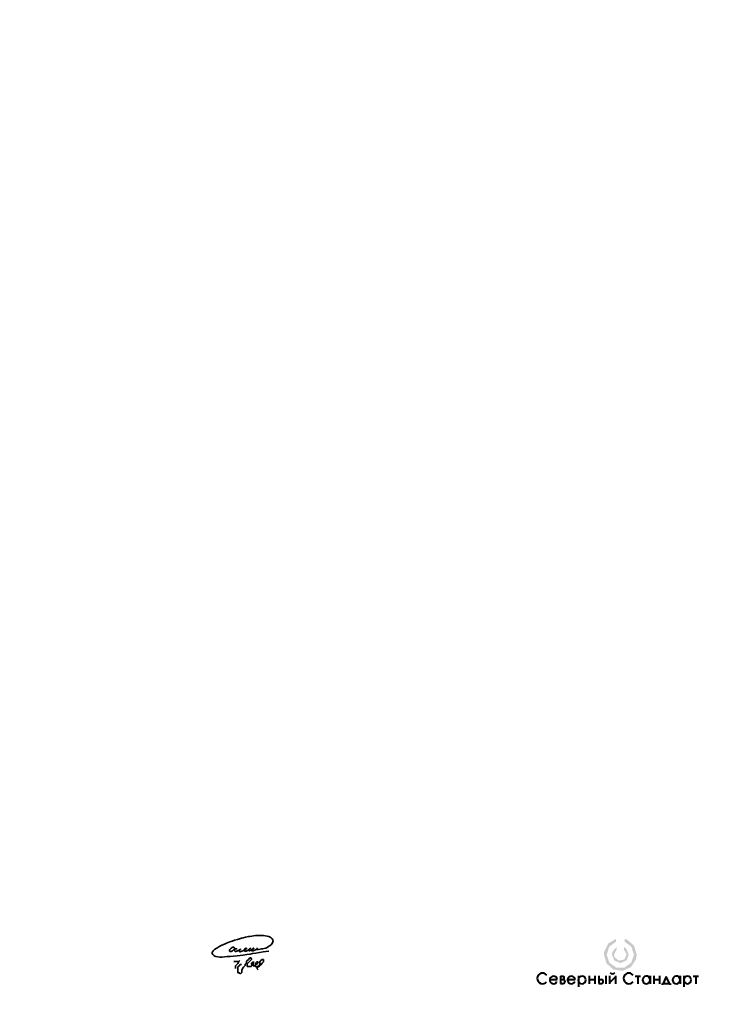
# Model space of a CAD drawing. Header units: millimetres. Extents: x 0 to 210, y 0 to 297.
import ezdxf

# ---------------------------------------------------------------- set-up
doc = ezdxf.new("R2010")
doc.units = ezdxf.units.MM
doc.linetypes.add('K5LT32768', pattern=[0])
doc.linetypes.add('K5LT_BASIC', pattern=[0])
doc.layers.add('Подписи', color=7, linetype='Continuous')
doc.layers.add('Системный слой', color=7, linetype='Continuous')
doc.layers.get('Подписи').off()

# ---------------------------------------------------------------- blocks, each defined once
blk = doc.blocks.new('U2')
at = {"layer": 'Системный слой', "true_color": 0xff00ff}
blk.add_hatch(color=6, dxfattribs=at).paths.add_polyline_path([(182.3465440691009, 19.77015831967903), (182.3465440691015, 18.88326721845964), (184.3872385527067, 17.38907163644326), (185.1621402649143, 14.99097484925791), (184.3816612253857, 12.58516794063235), (182.337502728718, 11.0957148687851), (179.8082694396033, 11.08993715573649), (177.7573273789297, 12.57003548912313), (176.9658650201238, 14.97225149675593), (176.9658222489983, 14.9909748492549), (177.746301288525, 17.39678175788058), (179.7904597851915, 18.88623482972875), (179.7979544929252, 18.88867718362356), (179.7979544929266, 19.77456536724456), (177.414839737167, 18.3330293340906), (176.1878081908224, 15.83269822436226), (176.1156924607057, 14.99097484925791), (176.8995252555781, 12.31836035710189), (179.0026978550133, 10.49245589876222), (181.7589049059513, 10.09172560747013), (184.2949534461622, 11.24312470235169), (185.807398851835, 13.5818788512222), (186.0122700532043, 14.99097484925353), (185.228437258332, 17.66358934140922), (183.1252646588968, 19.48949379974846)])
at = {"layer": 'Системный слой', "true_color": 0x0000ff}
blk.add_hatch(color=5, dxfattribs=at).paths.add_polyline_path([(182.1270530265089, 17.30597828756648), (182.1270530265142, 16.55705984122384), (182.9518388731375, 15.12785950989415), (182.9567949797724, 14.99097484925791), (182.237525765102, 13.50586977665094), (180.6263627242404, 13.14944455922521), (179.3477897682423, 14.19258236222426), (179.1711675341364, 14.99097484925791), (179.8904367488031, 16.47607992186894), (180.0106003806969, 16.56359448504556), (180.0106003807, 17.31040392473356), (178.66812778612, 15.85656635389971), (178.5165585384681, 14.99097484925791), (179.2851542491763, 13.16747903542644), (181.1271476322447, 12.4443353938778), (182.9310245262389, 13.25791052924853), (183.6114039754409, 14.99097484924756), (182.8428082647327, 16.8144706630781)])
at = {"layer": 'Системный слой', "color": 7, "linetype": 'K5LT32768', "lineweight": 40}
for p, q in [((159.8161798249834, 7.501459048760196), (162.071678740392, 7.501459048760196)), ((163.0417692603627, 8.467944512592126), (163.0417692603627, 6.284713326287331)), ((163.0417692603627, 8.467944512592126), (163.8168369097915, 8.467944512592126)), ((163.0417692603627, 7.433212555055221), (163.8168369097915, 7.433212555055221)), ((163.0417692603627, 6.284713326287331), (163.8168369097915, 6.284713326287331)), ((165.1738709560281, 7.501459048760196), (167.4293698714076, 7.501459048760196)), ((168.4127084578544, 8.576597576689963), (168.4127084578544, 5.31392629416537)), ((171.69033394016, 8.55930245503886), (171.69033394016, 6.187562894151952)), ((171.69033394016, 7.476089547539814), (173.4220081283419, 7.476089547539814)), ((173.4220081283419, 8.55930245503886), (173.4220081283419, 6.187562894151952)), ((174.5799275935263, 8.559302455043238), (174.5799275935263, 6.284713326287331)), ((174.5799275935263, 7.433212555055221), (175.3549952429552, 7.433212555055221)), ((174.5799275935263, 6.284713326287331), (175.3549952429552, 6.284713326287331)), ((176.6676575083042, 8.55930245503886), (176.6676575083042, 6.187562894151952)), ((177.776357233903, 8.55930245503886), (177.776357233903, 6.187562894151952)), ((177.776357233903, 6.494161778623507), (179.6157964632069, 8.268655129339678)), ((179.6157964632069, 8.55930245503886), (179.6157964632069, 6.187562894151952)), ((185.5753266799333, 8.46576447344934), (187.1590763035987, 8.46576447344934)), ((186.3766328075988, 8.46576447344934), (186.3766328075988, 6.187562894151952)), ((190.0219161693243, 8.55930245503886), (190.0219161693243, 6.187562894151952)), ((191.1462597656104, 8.55930245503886), (191.1462597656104, 6.187562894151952)), ((191.1462597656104, 7.476089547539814), (192.8779339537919, 7.476089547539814)), ((192.8779339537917, 8.55930245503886), (192.8779339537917, 6.187562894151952)), ((193.7384660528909, 5.829548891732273), (193.7384660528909, 6.263855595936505)), ((193.7384660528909, 6.263855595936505), (196.0657994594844, 6.263855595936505)), ((194.9170132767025, 8.42943626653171), (193.9825073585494, 6.263855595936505)), ((195.8515191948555, 6.263855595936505), (194.9170132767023, 8.42943626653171)), ((196.0657994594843, 6.263855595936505), (196.0657994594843, 5.877145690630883)), ((199.0797095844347, 8.55930245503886), (199.0797095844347, 6.187562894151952)), ((200.1981694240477, 8.576597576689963), (200.1981694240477, 5.31392629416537)), ((203.0485341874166, 8.46576447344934), (204.6322838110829, 8.46576447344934)), ((203.8498403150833, 8.46576447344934), (203.8498403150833, 6.187562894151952))]:
    blk.add_line(p, q, dxfattribs=at)
for centre, radius, start, end in [((157.6018093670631, 7.820672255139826), 1.608132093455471, 37.07399390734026, 321.6007723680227), ((178.7146472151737, 10.05059225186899), 0.8330437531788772, 216.4819389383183, 323.6810161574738), ((183.6555684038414, 7.820672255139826), 1.608132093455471, 37.0739939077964, 321.6007723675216), ((160.9439292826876, 7.356209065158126), 1.137064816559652, 7.339082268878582, 332.5516056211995), ((163.6414722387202, 7.960264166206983), 0.5371146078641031, 281.1083155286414, 70.94388978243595), ((163.8168369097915, 6.858962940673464), 0.5742496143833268, 270, 90), ((166.3016204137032, 7.356209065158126), 1.137064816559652, 7.339082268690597, 332.5516056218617), ((169.5395862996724, 7.356209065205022), 1.137064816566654, 0, 180), ((169.5395862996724, 7.356209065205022), 1.137064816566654, 180, 0), ((175.3549952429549, 6.858962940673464), 0.5742496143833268, 270, 90), ((188.9120281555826, 7.356209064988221), 1.137064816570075, 7.339082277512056, 3.758204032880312), ((197.9698215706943, 7.356209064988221), 1.137064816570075, 7.339082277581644, 3.75820403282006), ((201.3250472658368, 7.356209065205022), 1.137064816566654, 0, 180), ((201.3250472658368, 7.356209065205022), 1.137064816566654, 180, 0)]:
    blk.add_arc(centre, radius, start, end, dxfattribs=at)
blk = doc.blocks.new('U3')
at = {"layer": 'Системный слой', "color": 3, "linetype": 'K5LT_BASIC', "lineweight": 35, "true_color": 0x00ff00}
for p, q in [((64.58350546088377, 12.90716828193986), (65.16281356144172, 12.90716828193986)), ((65.3620172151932, 11.89645694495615), (65.0359527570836, 11.57018384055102)), ((65.16281356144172, 12.90716828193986), (65.60483626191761, 12.90716814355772)), ((65.77248947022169, 12.30678322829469), (65.3620172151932, 11.89645694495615)), ((65.60483626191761, 12.90716814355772), (66.02582720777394, 12.90732815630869)), ((66.02503781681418, 12.90664824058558), (65.77248947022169, 12.30678322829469)), ((66.0262270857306, 12.90830840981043), (66.02503781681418, 12.90664824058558)), ((66.02582720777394, 12.90732815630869), (66.3674662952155, 13.24922548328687)), ((66.3674662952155, 13.24922548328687), (66.0262270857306, 12.90830840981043)), ((66.50066910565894, 11.99557732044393), (66.13240452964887, 11.6269892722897)), ((66.81687778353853, 11.99571679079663), (66.50066910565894, 11.99557732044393)), ((67.9641794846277, 11.71189671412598), (67.96425446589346, 12.10149849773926)), ((67.96425446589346, 12.10149849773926), (68.39048217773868, 12.5276218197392)), ((68.39048217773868, 12.5276218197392), (68.39055015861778, 12.9857742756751)), ((68.39055015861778, 12.9857742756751), (68.96174732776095, 13.55645760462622)), ((68.85640934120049, 12.50256731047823), (68.5408123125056, 12.18674178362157)), ((68.5408123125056, 12.18674178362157), (68.54097957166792, 11.72175477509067)), ((69.16164066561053, 12.80779841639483), (68.85640934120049, 12.50256731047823)), ((68.96174732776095, 13.55645760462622), (69.39305904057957, 13.98759412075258)), ((69.44583266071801, 13.09199041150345), (69.16164066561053, 12.80779841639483)), ((69.39305904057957, 13.98759412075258), (69.63781871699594, 13.98744611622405)), ((69.86501297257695, 13.51075412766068), (69.44583266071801, 13.09199041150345)), ((69.63781871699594, 13.98744611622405), (69.8652139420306, 13.75972774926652)), ((69.8652139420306, 13.75972774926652), (69.86501297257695, 13.51075412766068)), ((69.89962067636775, 12.42060135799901), (69.93241208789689, 12.50119285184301)), ((69.93267441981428, 11.63855223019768), (69.89962067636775, 12.42060135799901)), ((69.93241208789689, 12.50119285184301), (70.18524899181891, 12.75371505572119)), ((70.18524899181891, 12.75371505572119), (70.68998746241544, 12.75338664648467)), ((70.5109316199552, 12.57441515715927), (70.34248007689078, 12.40580443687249)), ((70.34248007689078, 12.40580443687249), (70.34270231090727, 11.93223073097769)), ((70.34270231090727, 11.93223073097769), (70.34287381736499, 11.59559651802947)), ((70.68998746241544, 12.75338664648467), (70.5109316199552, 12.57441515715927)), ((71.03728766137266, 12.01633719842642), (70.92166480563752, 11.59537174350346)), ((70.92210098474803, 11.59589012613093), (71.3323646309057, 12.00656791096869)), ((71.4472960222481, 12.81649813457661), (71.03723227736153, 12.4058422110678)), ((71.03723227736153, 12.4058422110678), (71.03728766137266, 12.01633719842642)), ((71.3323646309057, 12.00656791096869), (71.65862486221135, 12.33282773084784)), ((71.80536152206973, 12.81680679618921), (71.4472960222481, 12.81649813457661)), ((71.65862486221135, 12.33282773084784), (71.97400274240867, 12.64842594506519)), ((71.97400274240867, 12.64842594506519), (71.80536152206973, 12.81680679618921)), ((72.25861456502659, 11.54353766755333), (72.64807610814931, 11.93299921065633)), ((72.3424241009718, 12.3951137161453), (72.34214970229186, 11.8475501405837)), ((72.72093943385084, 13.20569571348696), (72.34228810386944, 12.82680467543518)), ((72.34228810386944, 12.82680467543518), (72.3424241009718, 12.3951137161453)), ((72.64807610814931, 11.93299921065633), (73.0795635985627, 12.36448638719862)), ((73.06821304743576, 13.55323607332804), (72.72093943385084, 13.20569571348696)), ((73.47892222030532, 13.55361971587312), (73.06821304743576, 13.55323607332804)), ((73.0795635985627, 12.36448638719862), (73.47924968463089, 12.7644245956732)), ((73.47910787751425, 13.21693631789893), (73.47892222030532, 13.55361971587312)), ((73.47924968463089, 12.7644245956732), (73.47910787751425, 13.21693631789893)), ((65.0359527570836, 11.57018384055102), (65.03607331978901, 11.19123930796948)), ((65.03607331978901, 11.19123930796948), (65.03607331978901, 10.81272360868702)), ((66.13240452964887, 11.6269892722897), (65.77471125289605, 11.26902982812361)), ((65.77471125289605, 11.26902982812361), (65.77491765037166, 10.71111676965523)), ((65.77491765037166, 10.71111676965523), (65.77491726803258, 10.14271134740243)), ((65.77491726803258, 10.14271134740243), (65.77516679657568, 9.511690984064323)), ((65.77516679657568, 9.511690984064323), (66.18582631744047, 9.51169126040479)), ((66.18582631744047, 9.51169126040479), (66.54368446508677, 9.153955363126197)), ((66.54368446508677, 9.153955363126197), (66.99608412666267, 9.607205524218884)), ((66.99599313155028, 10.35472010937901), (67.427773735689, 11.17537583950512)), ((66.99608412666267, 9.607205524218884), (66.99599313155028, 10.35472010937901)), ((67.427773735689, 11.17537583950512), (67.9641794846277, 11.71189671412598)), ((68.54097957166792, 11.72175477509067), (68.54112091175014, 11.40621179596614)), ((68.54112091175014, 11.40621179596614), (68.79601264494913, 11.40632520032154)), ((68.79601264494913, 11.40632520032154), (69.25908506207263, 11.40632502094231)), ((69.25908506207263, 11.40632502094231), (69.70095897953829, 11.40645838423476)), ((69.70095897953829, 11.40645838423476), (69.93267441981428, 11.63855223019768)), ((70.34287381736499, 11.59559651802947), (70.6902540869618, 11.59577245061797)), ((70.6902540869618, 11.59577245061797), (70.92210098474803, 11.59589012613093)), ((70.92166480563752, 11.59537174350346), (71.25866042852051, 11.25887885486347)), ((71.25866042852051, 11.25887885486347), (71.5955385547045, 11.25897717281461)), ((71.66364294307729, 11.36557394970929), (71.59499285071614, 11.25848959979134)), ((71.59499285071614, 11.25848959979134), (71.59531872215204, 10.6903292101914)), ((71.59531872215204, 10.6903292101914), (71.8582808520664, 10.42751416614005)), ((71.5955385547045, 11.25897717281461), (71.97439883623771, 11.25911549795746)), ((72.34214970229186, 11.8475501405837), (71.66364294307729, 11.36557394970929)), ((71.97439883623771, 11.25911549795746), (72.25861456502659, 11.54353766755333))]:
    blk.add_line(p, q, dxfattribs=at)
blk = doc.blocks.new('U4')
at = {"layer": 'Системный слой', "color": 3, "linetype": 'K5LT_BASIC', "lineweight": 35, "true_color": 0x00ff00}
for p, q in [((61.70675614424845, 18.14710578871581), (60.94748274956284, 17.81732983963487)), ((62.331300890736, 18.39313775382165), (61.70675614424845, 18.14710578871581)), ((62.84216392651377, 18.6120803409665), (62.331300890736, 18.39313775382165)), ((63.38416360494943, 18.82055666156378), (62.84216392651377, 18.6120803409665)), ((64.0303240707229, 19.06026796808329), (63.38416360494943, 18.82055666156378)), ((64.77550823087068, 19.33028385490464), (64.0303240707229, 19.06026796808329)), ((65.65617328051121, 19.59446467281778), (64.77550823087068, 19.33028385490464)), ((66.2454008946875, 19.76393224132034), (65.65617328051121, 19.59446467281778)), ((66.83924229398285, 19.93063541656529), (66.2454008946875, 19.76393224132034)), ((67.4055737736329, 20.07875227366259), (66.83924229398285, 19.93063541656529)), ((68.11137699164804, 20.23328903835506), (67.4055737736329, 20.07875227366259)), ((68.93838784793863, 20.40811723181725), (68.11137699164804, 20.23328903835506)), ((69.40021698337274, 20.49755370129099), (68.93838784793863, 20.40811723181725)), ((69.97316304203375, 20.59406274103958), (69.40021698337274, 20.49755370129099)), ((70.51508465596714, 20.67359116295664), (69.97316304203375, 20.59406274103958)), ((71.03789452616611, 20.7182811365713), (70.51508465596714, 20.67359116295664)), ((71.63450498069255, 20.74415631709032), (71.03789452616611, 20.7182811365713)), ((72.28810727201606, 20.75254041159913), (71.63450498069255, 20.74415631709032)), ((72.85841441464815, 20.74419037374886), (72.28810727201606, 20.75254041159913)), ((73.50780158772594, 20.71385729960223), (72.85841441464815, 20.74419037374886)), ((74.02911263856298, 20.66682904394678), (73.50780158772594, 20.71385729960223)), ((74.56114672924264, 20.57278829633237), (74.02911263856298, 20.66682904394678)), ((75.07872695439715, 20.40531872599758), (74.56114672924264, 20.57278829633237)), ((75.46250484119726, 20.22901898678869), (75.07872695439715, 20.40531872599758)), ((75.33665505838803, 17.60877067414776), (75.76717418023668, 17.96700760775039)), ((75.80490001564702, 20.02850008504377), (75.46250484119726, 20.22901898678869)), ((75.76717418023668, 17.96700760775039), (76.03131954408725, 18.23122201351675)), ((76.09238213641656, 19.76222561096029), (75.80490001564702, 20.02850008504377)), ((76.03131954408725, 18.23122201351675), (76.21584938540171, 18.50994548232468)), ((76.31327616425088, 19.45101639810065), (76.09238213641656, 19.76222561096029)), ((76.21584938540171, 18.50994548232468), (76.33882133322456, 18.82119225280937)), ((76.37494022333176, 19.11079791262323), (76.31327616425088, 19.45101639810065)), ((76.33882133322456, 18.82119225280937), (76.37494022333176, 19.11079791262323)), ((58.10416063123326, 15.84631097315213), (58.03040758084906, 15.58137071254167)), ((58.03040758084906, 15.58137071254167), (58.03050364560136, 15.3250397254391)), ((58.03050364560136, 15.3250397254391), (58.17910466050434, 15.00866476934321)), ((58.31251874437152, 16.12425972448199), (58.10416063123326, 15.84631097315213)), ((58.17910466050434, 15.00866476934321), (58.54464850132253, 14.69760500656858)), ((58.74912312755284, 16.50636124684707), (58.31251874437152, 16.12425972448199)), ((59.27726162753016, 16.87119701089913), (58.74912312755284, 16.50636124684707)), ((59.75680537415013, 17.16311852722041), (59.27726162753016, 16.87119701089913)), ((60.37165560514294, 17.52268027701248), (59.75680537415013, 17.16311852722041)), ((60.94748274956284, 17.81732983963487), (60.37165560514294, 17.52268027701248)), ((63.23328086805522, 16.17126806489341), (63.28462832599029, 16.37390937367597)), ((63.27481852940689, 16.00290903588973), (63.23328086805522, 16.17126806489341)), ((63.36347583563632, 15.91415043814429), (63.27481852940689, 16.00290903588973)), ((63.28462832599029, 16.37390937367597), (63.38704517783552, 16.52453760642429)), ((63.52267217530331, 15.89496251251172), (63.36347583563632, 15.91415043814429)), ((63.38704517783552, 16.52453760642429), (63.52625727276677, 16.68606817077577)), ((63.72283705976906, 15.94369409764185), (63.52267217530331, 15.89496251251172)), ((63.52625687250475, 16.68606857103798), (63.77096035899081, 16.92345485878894)), ((63.91802183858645, 16.02823621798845), (63.72283705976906, 15.94369409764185)), ((63.77096035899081, 16.92345485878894), (64.08039768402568, 17.1266476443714)), ((64.16219639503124, 16.16830866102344), (63.91802183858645, 16.02823621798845)), ((64.08039768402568, 17.1266476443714), (64.28311833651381, 17.19174985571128)), ((64.38331904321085, 16.33083645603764), (64.16219639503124, 16.16830866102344)), ((64.28311833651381, 17.19174985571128), (64.52192360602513, 17.19167735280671)), ((64.60119532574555, 16.53638596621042), (64.38331904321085, 16.33083645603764)), ((64.52192360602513, 17.19167735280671), (64.68110188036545, 17.13372898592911)), ((64.7207342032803, 16.71015427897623), (64.60119532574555, 16.53638596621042)), ((64.68110188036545, 17.13372898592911), (64.75671472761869, 17.03777554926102)), ((64.77682901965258, 16.46588968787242), (64.71356594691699, 16.2975464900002)), ((64.71356594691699, 16.2975464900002), (64.75709045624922, 16.09855487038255)), ((64.77691963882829, 16.90920260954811), (64.7207342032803, 16.71015427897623)), ((64.75671472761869, 17.03777554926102), (64.77691963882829, 16.90920260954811)), ((64.75709045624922, 16.09855487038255), (64.86389906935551, 15.99183494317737)), ((64.92695041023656, 16.61612227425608), (64.77682901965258, 16.46588968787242)), ((64.86389906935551, 15.99183494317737), (64.99243043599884, 15.93939496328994)), ((65.09343616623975, 16.69475287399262), (64.92695041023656, 16.61612227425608)), ((64.99243043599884, 15.93939496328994), (65.15894388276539, 15.93945033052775)), ((65.24185506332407, 16.71523098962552), (65.09343616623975, 16.69475287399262)), ((65.15894388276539, 15.93945033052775), (65.34092066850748, 15.98422226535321)), ((65.4264391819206, 16.68510729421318), (65.24185506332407, 16.71523098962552)), ((65.34092066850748, 15.98422226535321), (65.5136436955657, 16.04808031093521)), ((65.48811643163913, 16.62347923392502), (65.4264391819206, 16.68510729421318)), ((65.5136436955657, 16.04808031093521), (65.70548187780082, 16.12047400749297)), ((65.70548187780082, 16.12047400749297), (65.91183758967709, 16.2007555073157)), ((65.91183758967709, 16.2007555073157), (66.16868954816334, 16.32314979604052)), ((66.16868954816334, 16.32314979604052), (66.30983983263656, 16.399161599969)), ((66.22281323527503, 16.26501471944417), (66.20902186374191, 16.11088626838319)), ((66.20902186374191, 16.11088626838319), (66.22287587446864, 15.97912694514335)), ((66.26061893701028, 16.43149702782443), (66.22281323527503, 16.26501471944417)), ((66.22287587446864, 15.97912694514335), (66.28646398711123, 15.87258465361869)), ((66.33313763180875, 16.57087037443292), (66.26061893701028, 16.43149702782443)), ((66.28646398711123, 15.87258465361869), (66.41842312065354, 15.83906947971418)), ((66.30983983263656, 16.399161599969), (66.44733511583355, 16.4824072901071)), ((66.4212537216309, 16.6746078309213), (66.33313763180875, 16.57087037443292)), ((66.41842312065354, 15.83906947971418), (66.56318767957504, 15.8634577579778)), ((66.58472430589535, 16.75026692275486), (66.4212537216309, 16.6746078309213)), ((66.44733511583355, 16.4824072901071), (66.53959051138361, 16.57471649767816)), ((66.45767247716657, 14.74463507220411), (67.40663481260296, 14.87262383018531)), ((66.53959051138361, 16.57471649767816), (66.58477672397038, 16.68507099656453)), ((66.56318767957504, 15.8634577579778), (66.69626960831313, 15.90786587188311)), ((66.58477672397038, 16.68507099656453), (66.58472430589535, 16.75026692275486)), ((66.69626960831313, 15.90786587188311), (66.92448911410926, 15.99826423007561)), ((66.92448911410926, 15.99826423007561), (67.22921592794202, 16.12772333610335)), ((67.22921592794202, 16.12772333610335), (67.43947642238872, 16.21789155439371)), ((67.40663481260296, 14.87262383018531), (68.49662094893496, 15.01593560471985)), ((67.43947642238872, 16.21789155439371), (67.65989965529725, 16.32678062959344)), ((67.65989965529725, 16.32678062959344), (67.82692688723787, 16.41308240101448)), ((67.72982152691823, 16.42838303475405), (67.679598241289, 16.27009554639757)), ((67.679598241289, 16.27009554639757), (67.67962765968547, 16.16953604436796)), ((67.67962765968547, 16.16953604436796), (67.71986799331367, 16.05146504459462)), ((67.71986799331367, 16.05146504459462), (67.77520646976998, 15.99617732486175)), ((67.77757743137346, 16.54906605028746), (67.72982152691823, 16.42838303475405)), ((67.77520646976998, 15.99617732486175), (67.87836014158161, 15.96856364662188)), ((67.88808310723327, 16.72999388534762), (67.77757743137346, 16.54906605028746)), ((67.82692688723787, 16.41308240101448), (68.00009551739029, 16.49689545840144)), ((67.87836014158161, 15.96856364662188), (68.07189110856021, 16.00130551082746)), ((68.0576403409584, 16.8586427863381), (67.88808310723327, 16.72999388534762)), ((68.00009551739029, 16.49689545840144), (68.17363671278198, 16.59462799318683)), ((68.26030283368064, 16.91325827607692), (68.0576403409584, 16.8586427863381)), ((68.07189110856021, 16.00130551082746), (68.25795988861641, 16.06107458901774)), ((68.17363671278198, 16.59462799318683), (68.31457689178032, 16.7104104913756)), ((68.25795988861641, 16.06107458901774), (68.51924599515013, 16.1672135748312)), ((68.38952250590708, 16.90223784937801), (68.26030283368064, 16.91325827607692)), ((68.31457689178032, 16.7104104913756), (68.37198935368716, 16.7828344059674)), ((68.37198935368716, 16.7828344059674), (68.38952250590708, 16.90223784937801)), ((68.49662094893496, 15.01593560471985), (69.43453876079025, 15.1556078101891)), ((68.51924599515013, 16.1672135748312), (68.67513477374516, 16.23911107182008)), ((68.67513477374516, 16.23911107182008), (68.8887230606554, 16.34065989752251)), ((68.8887230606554, 16.34065989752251), (69.04705221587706, 16.43868653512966)), ((69.10963148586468, 16.5515095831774), (69.02175934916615, 16.35304385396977)), ((69.02175934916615, 16.35304385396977), (69.02179355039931, 16.25754643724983)), ((69.02179355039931, 16.25754643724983), (69.06448415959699, 16.18209421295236)), ((69.04705221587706, 16.43868653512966), (69.19283917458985, 16.53420516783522)), ((69.06448415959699, 16.18209421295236), (69.13874633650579, 16.14072372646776)), ((69.19385295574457, 16.67347679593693), (69.10963148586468, 16.5515095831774)), ((69.13874633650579, 16.14072372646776), (69.24811426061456, 16.1407702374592)), ((69.19283917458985, 16.53420516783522), (69.34866526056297, 16.63725698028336)), ((69.2705459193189, 16.77529478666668), (69.19385295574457, 16.67347679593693)), ((69.24811426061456, 16.1407702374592), (69.38132394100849, 16.1783250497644)), ((69.46669370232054, 16.93943848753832), (69.2705459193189, 16.77529478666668)), ((69.34866526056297, 16.63725698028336), (69.49688064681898, 16.74530154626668)), ((69.38132394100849, 16.1783250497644), (69.51215622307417, 16.24016535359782)), ((69.43453876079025, 15.1556078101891), (70.16529475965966, 15.27573057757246)), ((69.51749519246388, 16.93582452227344), (69.46669370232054, 16.93943848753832)), ((69.49688064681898, 16.74530154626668), (69.56594618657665, 16.82405152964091)), ((69.51215622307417, 16.24016535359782), (69.7782922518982, 16.37952430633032)), ((69.56589731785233, 16.90110603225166), (69.51749519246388, 16.93582452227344)), ((69.56594618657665, 16.82405152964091), (69.56589731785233, 16.90110603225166)), ((69.7782922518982, 16.37952430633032), (69.96287459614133, 16.47980639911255)), ((69.982604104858, 16.5199632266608), (69.87800381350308, 16.30721763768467)), ((69.87800381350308, 16.30721763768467), (69.91578484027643, 16.16148856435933)), ((69.91578484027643, 16.16148856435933), (70.0315110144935, 16.09869824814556)), ((69.96287459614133, 16.47980639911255), (70.14750246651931, 16.57030419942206)), ((70.10642827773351, 16.67651295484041), (69.982604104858, 16.5199632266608)), ((70.0315110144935, 16.09869824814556), (70.23168118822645, 16.12480502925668)), ((70.19820899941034, 16.77483843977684), (70.10642827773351, 16.67651295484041)), ((70.14750246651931, 16.57030419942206), (70.37359910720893, 16.67822969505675)), ((70.16529475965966, 15.27573057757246), (71.16458754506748, 15.45365292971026)), ((70.35822322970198, 16.88972687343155), (70.19820899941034, 16.77483843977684)), ((70.23168118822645, 16.12480502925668), (70.39966356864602, 16.17558121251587)), ((70.46687505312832, 16.91631952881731), (70.35822322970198, 16.88972687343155)), ((70.37359910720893, 16.67822969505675), (70.48816814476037, 16.73824789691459)), ((70.39966356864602, 16.17558121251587), (70.62473632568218, 16.25466552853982)), ((70.55067697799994, 16.8905354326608), (70.46687505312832, 16.91631952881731)), ((70.48816814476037, 16.73824789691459), (70.55330605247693, 16.80609008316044)), ((70.55330605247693, 16.80609008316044), (70.55067697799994, 16.8905354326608)), ((70.62473632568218, 16.25466552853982), (70.87099446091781, 16.3436409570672)), ((70.87099446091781, 16.3436409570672), (71.05948825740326, 16.42536181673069)), ((71.05948825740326, 16.42536181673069), (71.23627245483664, 16.51127231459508)), ((71.16458754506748, 15.45365292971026), (72.34046555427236, 15.66310683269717)), ((71.23627245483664, 16.51127231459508), (71.37814815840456, 16.60610908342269)), ((71.37814815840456, 16.60610908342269), (71.4956282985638, 16.7133825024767)), ((71.51211631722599, 16.78996870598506), (71.4653572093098, 16.65588361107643)), ((71.4653572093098, 16.65588361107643), (71.49462182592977, 16.58042765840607)), ((71.49462182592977, 16.58042765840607), (71.66815140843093, 16.53557435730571)), ((71.4956282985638, 16.7133825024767), (71.60993187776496, 16.83549099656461)), ((71.64021543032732, 16.96072186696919), (71.51211631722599, 16.78996870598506)), ((71.60993187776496, 16.83549099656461), (71.65198011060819, 16.91426403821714)), ((71.65198011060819, 16.91426403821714), (71.64021543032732, 16.96072186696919)), ((71.66815140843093, 16.53557435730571), (72.02586556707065, 16.55949099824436)), ((72.02586556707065, 16.55949099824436), (72.49908205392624, 16.62584551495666)), ((72.34046555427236, 15.66310683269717), (73.41729020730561, 15.81505324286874)), ((72.49908205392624, 16.62584551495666), (72.91888993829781, 16.68919868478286)), ((72.91888993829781, 16.68919868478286), (73.30619696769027, 16.75503822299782)), ((73.30619696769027, 16.75503822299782), (73.73296820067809, 16.84521678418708)), ((73.41729020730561, 15.81505324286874), (74.2094704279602, 15.91657297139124)), ((73.73296820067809, 16.84521678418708), (74.18205259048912, 16.98245428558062)), ((74.18205259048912, 16.98245428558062), (74.58383754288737, 17.15986855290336)), ((74.2094704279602, 15.91657297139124), (75.11468002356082, 16.05382209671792)), ((74.58383754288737, 17.15986855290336), (75.02525985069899, 17.40233582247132)), ((75.02525985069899, 17.40233582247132), (75.33665505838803, 17.60877067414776)), ((58.54464850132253, 14.69760500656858), (58.8233769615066, 14.53476698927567)), ((58.8233769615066, 14.53476698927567), (59.14215028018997, 14.40804860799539)), ((59.14215028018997, 14.40804860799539), (59.74147891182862, 14.27572783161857)), ((59.74147891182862, 14.27572783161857), (60.33258551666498, 14.24126796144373)), ((60.33258551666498, 14.24126796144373), (61.06534952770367, 14.25988864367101)), ((61.06534952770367, 14.25988864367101), (61.78319158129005, 14.31902852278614)), ((61.78319158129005, 14.31902852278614), (62.51389352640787, 14.38540238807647)), ((62.51389352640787, 14.38540238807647), (63.44899037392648, 14.46629213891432)), ((63.44899037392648, 14.46629213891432), (64.43235984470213, 14.54466507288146)), ((64.43235984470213, 14.54466507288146), (65.59749400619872, 14.64453075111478)), ((65.59749400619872, 14.64453075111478), (66.45767247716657, 14.74463507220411))]:
    blk.add_line(p, q, dxfattribs=at)

msp = doc.modelspace()

# ---------------------------------------------------------------- block references
at = {"layer": 'Подписи'}
for name in ['U4', 'U3']:
    msp.add_blockref(name, (0, 0), dxfattribs=at)
at = {"layer": 'Системный слой'}
msp.add_blockref('U2', (0, 0), dxfattribs=at)

doc.saveas('drawing.dxf')
